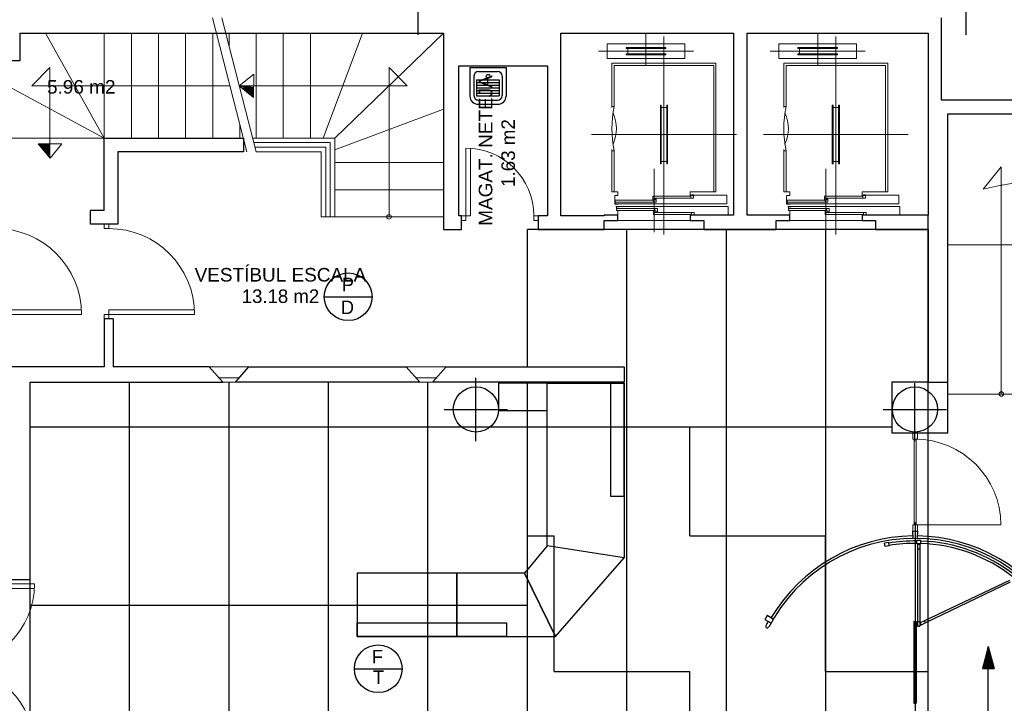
# Model space of a CAD drawing. Header units: metres. Extents: x -1 to 438, y -53 to 52.
# Tile 7 of 27: x 411 to 422, y 21 to 28. Entities that reach past the tile are written whole.
import ezdxf

# ---------------------------------------------------------------- set-up
doc = ezdxf.new("R2010")
doc.units = ezdxf.units.M
doc.linetypes.add('CONTINUA', pattern=[0])
doc.linetypes.add('STRICHPUNKT', pattern=[25.4, 12.7, -6.35, 0, -6.35])
for name, color, linetype, lineweight in [('PA SOSTRE ACTUAL', 7, 'CONTINUA', 25), ('PB MOBLES ACTUAL', 7, 'CONTINUA', 25), ('PB MURS ACTUAL', 7, 'CONTINUA', 25), ('PB TEXT ACTUAL', 7, 'CONTINUA', 25)]:
    doc.layers.add(name, color=color, linetype=linetype, lineweight=lineweight)
doc.styles.add('ARIAL', font='arial.ttf')
doc.styles.add('Century Gothic', font='txt')

# ---------------------------------------------------------------- blocks, each defined once
blk = doc.blocks.new('OBJETO_COMPLEJO_5')
at = {"layer": 'PB MURS ACTUAL', "linetype": 'CONTINUA', "lineweight": 13, "transparency": 33554687}
for start, end in [(90, 270), (270, 90)]:
    blk.add_arc((421.946, 24.071), 0.025, start, end, dxfattribs=at)
blk = doc.blocks.new('OBJETO_COMPLEJO_6')
at = {"layer": 'PB MURS ACTUAL', "linetype": 'CONTINUA', "lineweight": 13, "transparency": 33554687}
for start, end in [(90, 270), (270, 90)]:
    blk.add_arc((415.176, 26.031), 0.025, start, end, dxfattribs=at)

msp = doc.modelspace()

# ---------------------------------------------------------------- hatches: boundary and pattern name
at = {"layer": 'PA SOSTRE ACTUAL', "linetype": 'CONTINUA', "lineweight": 25, "transparency": 33554687}
h = msp.add_hatch(dxfattribs=at)
h.set_pattern_fill('TRAMA', color=22, scale=1.5, style=0, pattern_type=2)
h.set_pattern_definition([(0, (3, 3), (1.5, 1.5), [1.5, -1.5]), (90, (3, 3), (-1.5, 1.5), [1.5, -1.5])])
h.paths.add_polyline_path([(416.706, 23.705), (416.706, 17.801), (421.136, 17.801), (421.136, 23.705)], flags=0)

# ---------------------------------------------------------------- linework, layer by layer
at = {"layer": 'PA SOSTRE ACTUAL', "color": 22, "linetype": 'CONTINUA', "lineweight": 25, "transparency": 33554687}
for p, q in [((421.136, 14.709), (421.136, 26.048)), ((421.136, 25.891), (416.706, 25.891)), ((416.706, 24.371), (416.706, 25.891)), ((417.806, 14.551), (417.806, 25.891)), ((418.906, 14.551), (418.906, 25.891)), ((420.006, 14.551), (420.006, 25.891)), ((411.206, 13.201), (411.206, 24.201)), ((412.306, 13.201), (412.306, 24.201)), ((413.406, 13.201), (413.406, 24.201)), ((414.506, 13.201), (414.506, 24.201)), ((415.606, 13.201), (415.606, 24.201)), ((416.706, 13.201), (416.706, 24.201)), ((420.736, 23.705), (411.206, 23.705)), ((416.706, 21.734), (411.206, 21.734))]:
    msp.add_line(p, q, dxfattribs=at)
at = {"layer": 'PB MOBLES ACTUAL', "linetype": 'CONTINUA', "transparency": 33554687}
for points in [[(416.925, 24.191), (416.385, 24.191), (416.385, 23.891), (416.925, 23.891), (416.925, 24.191)], [(417.775, 24.191), (417.775, 22.261), (416.925, 22.391), (416.925, 24.191), (417.775, 24.191)], [(417.775, 24.191), (417.625, 24.191), (417.625, 22.941), (417.775, 22.941), (417.775, 24.191)], [(416.925, 22.391), (416.675, 22.091), (417.015, 21.391), (417.775, 22.261), (416.925, 22.391)], [(414.825, 21.391), (415.925, 21.391), (415.925, 22.091), (414.825, 22.091), (414.825, 21.391)], [(415.925, 21.391), (417.015, 21.391), (416.675, 22.091), (415.925, 22.091), (415.925, 21.391)], [(414.825, 21.391), (414.825, 21.541), (416.475, 21.541), (416.475, 21.391), (414.825, 21.391)]]:
    msp.add_lwpolyline(points, close=True, dxfattribs=at)
at = {"layer": 'PB MURS ACTUAL', "color": 180, "linetype": 'CONTINUA', "transparency": 33554687}
for p, q in [((415.496, 28.043), (415.496, 28.733)), ((421.556, 28.043), (421.556, 28.733)), ((416.136, 23.551), (416.136, 24.251)), ((420.991, 23.551), (420.991, 24.19)), ((415.786, 23.901), (416.486, 23.901)), ((420.641, 23.901), (421.341, 23.901))]:
    msp.add_line(p, q, dxfattribs=at)
at = {"layer": 'PB MURS ACTUAL', "linetype": 'CONTINUA', "lineweight": 13, "transparency": 33554687}
for p, q in [((413.604, 26.751), (413.222, 28.23)), ((413.708, 26.751), (413.325, 28.23)), ((412.026, 26.901), (411.377, 28.061)), ((412.026, 26.901), (412.026, 28.061)), ((412.326, 26.901), (412.326, 28.061)), ((412.626, 26.901), (412.626, 28.061)), ((412.926, 26.901), (412.926, 28.061)), ((413.226, 26.901), (413.226, 28.061)), ((413.406, 28.061), (413.406, 27.915)), ((413.706, 28.061), (413.706, 26.901)), ((414.006, 28.061), (414.006, 26.901)), ((414.306, 28.061), (414.306, 26.901)), ((414.446, 26.901), (414.881, 28.061)), ((414.576, 26.901), (415.776, 28.061)), ((418.016, 27.713), (418.016, 28.061)), ((418.216, 25.835), (418.216, 28.026)), ((419.916, 27.713), (419.916, 28.061)), ((420.116, 25.835), (420.116, 28.026)), ((417.586, 27.783), (417.586, 27.943)), ((417.796, 27.903), (418.236, 27.903)), ((417.796, 27.893), (417.796, 27.903)), ((417.796, 27.893), (418.236, 27.893)), ((417.816, 27.833), (417.816, 27.893)), ((418.216, 27.833), (418.216, 27.893)), ((418.236, 27.893), (418.236, 27.903)), ((418.446, 27.783), (418.446, 27.943)), ((419.486, 27.783), (419.486, 27.943)), ((419.696, 27.893), (419.696, 27.903)), ((419.696, 27.903), (420.136, 27.903)), ((419.696, 27.893), (420.136, 27.893)), ((419.716, 27.833), (419.716, 27.893)), ((420.116, 27.833), (420.116, 27.893)), ((420.136, 27.893), (420.136, 27.903)), ((420.346, 27.783), (420.346, 27.943)), ((417.491, 27.863), (418.541, 27.863)), ((417.796, 27.823), (417.796, 27.833)), ((417.796, 27.833), (418.236, 27.833)), ((417.796, 27.823), (418.236, 27.823)), ((418.236, 27.823), (418.236, 27.833)), ((419.391, 27.863), (420.441, 27.863)), ((419.696, 27.833), (420.136, 27.833)), ((419.696, 27.823), (419.696, 27.833)), ((419.696, 27.823), (420.136, 27.823)), ((420.136, 27.823), (420.136, 27.833)), ((411.226, 27.481), (411.426, 27.681)), ((411.426, 26.679), (411.426, 27.681)), ((415.176, 26.031), (415.176, 27.681)), ((415.176, 27.681), (415.376, 27.481)), ((412.026, 26.901), (410.826, 27.548)), ((413.519, 27.481), (413.68, 27.61)), ((413.68, 27.61), (413.678, 27.35)), ((413.416, 27.481), (411.226, 27.481)), ((413.519, 27.481), (415.376, 27.481)), ((413.519, 27.481), (413.678, 27.35)), ((414.576, 26.771), (415.776, 27.221)), ((418.176, 27.266), (418.186, 27.266)), ((418.176, 26.616), (418.176, 27.266)), ((418.186, 26.616), (418.186, 27.266)), ((418.186, 27.241), (418.246, 27.241)), ((418.246, 27.266), (418.256, 27.266)), ((418.246, 26.616), (418.246, 27.266)), ((418.256, 26.616), (418.256, 27.266)), ((420.076, 26.616), (420.076, 27.266)), ((420.076, 27.266), (420.086, 27.266)), ((420.086, 26.616), (420.086, 27.266)), ((420.086, 27.241), (420.146, 27.241)), ((420.146, 26.616), (420.146, 27.266)), ((420.146, 27.266), (420.156, 27.266)), ((420.156, 26.616), (420.156, 27.266)), ((413.526, 26.901), (413.526, 27.052)), ((412.026, 26.901), (410.826, 26.901)), ((414.576, 26.901), (413.669, 26.901)), ((414.576, 26.031), (414.576, 26.901)), ((417.416, 26.941), (419.016, 26.941)), ((419.316, 26.941), (420.916, 26.941)), ((411.556, 26.839), (411.297, 26.837)), ((411.428, 26.678), (411.297, 26.837)), ((411.428, 26.678), (411.556, 26.839)), ((414.526, 26.851), (413.682, 26.851)), ((414.476, 26.801), (413.695, 26.801)), ((414.476, 26.031), (414.476, 26.801)), ((414.526, 26.031), (414.526, 26.851)), ((416.026, 25.991), (416.026, 26.791)), ((416.076, 26.041), (416.076, 26.789)), ((414.426, 26.751), (413.708, 26.751)), ((414.426, 26.031), (414.426, 26.751)), ((415.776, 26.631), (414.576, 26.631)), ((418.176, 26.616), (418.186, 26.616)), ((418.186, 26.641), (418.246, 26.641)), ((418.246, 26.616), (418.256, 26.616)), ((420.076, 26.616), (420.086, 26.616)), ((420.086, 26.641), (420.146, 26.641)), ((420.146, 26.616), (420.156, 26.616)), ((421.746, 26.338), (421.946, 26.583)), ((421.946, 24.071), (421.946, 26.583)), ((418.106, 25.862), (418.106, 26.56)), ((420.006, 25.862), (420.006, 26.56)), ((415.776, 26.331), (414.576, 26.331)), ((417.641, 26.306), (417.706, 26.306)), ((418.766, 26.306), (418.791, 26.306)), ((419.541, 26.306), (419.606, 26.306)), ((420.666, 26.306), (420.691, 26.306)), ((414.576, 26.031), (414.426, 26.031)), ((415.776, 26.031), (414.576, 26.031)), ((415.976, 26.041), (416.076, 26.041)), ((416.776, 26.041), (416.826, 26.041)), ((416.776, 25.991), (416.776, 26.041)), ((412.026, 25.951), (412.026, 25.901)), ((412.076, 25.951), (412.076, 25.901)), ((415.976, 25.991), (416.026, 25.991)), ((416.776, 25.991), (416.826, 25.991)), ((412.076, 25.901), (412.026, 25.901)), ((421.356, 25.721), (422.486, 25.721)), ((411.776, 24.951), (410.776, 24.951)), ((411.775, 25.001), (410.826, 25.001)), ((413.026, 24.951), (412.025, 24.951)), ((412.025, 24.951), (412.025, 24.901)), ((413.025, 25.001), (412.076, 25.001)), ((412.076, 25.001), (412.076, 24.901)), ((413.186, 24.371), (413.626, 24.371)), ((415.366, 24.371), (415.806, 24.371)), ((413.292, 24.251), (413.521, 24.251)), ((413.336, 24.201), (413.476, 24.201)), ((415.472, 24.251), (415.701, 24.251)), ((415.516, 24.201), (415.656, 24.201)), ((421.356, 24.071), (422.536, 24.071)), ((420.968, 23.574), (421.018, 23.574)), ((420.983, 23.574), (420.983, 22.624)), ((421.003, 23.574), (421.003, 22.624)), ((420.968, 22.624), (421.018, 22.624)), ((420.968, 22.624), (420.968, 22.551)), ((420.992, 22.624), (421.942, 22.624)), ((421.018, 22.551), (421.018, 22.624)), ((411.256, 21.971), (410.276, 21.971)), ((411.255, 21.921), (410.346, 21.921))]:
    msp.add_line(p, q, dxfattribs=at)
at = {"layer": 'PB MURS ACTUAL', "transparency": 33554687}
for p, q in [((421.286, 27.321), (421.286, 28.23)), ((411.096, 27.761), (411.096, 28.061)), ((411.096, 28.061), (415.776, 28.061)), ((415.776, 28.061), (415.776, 25.891)), ((417.076, 26.041), (417.076, 28.061)), ((417.076, 28.061), (418.986, 28.061)), ((418.986, 28.061), (418.986, 26.051)), ((419.136, 26.051), (419.136, 28.061)), ((419.136, 28.061), (421.136, 28.061)), ((421.136, 28.061), (421.136, 26.051)), ((410.826, 27.761), (411.096, 27.761)), ((415.946, 26.041), (415.946, 27.701)), ((415.946, 27.701), (416.926, 27.701)), ((416.926, 27.701), (416.926, 26.041)), ((426.658, 27.321), (421.286, 27.321)), ((421.356, 24.204), (421.356, 27.171)), ((421.356, 27.171), (426.626, 27.171)), ((412.026, 26.101), (412.026, 26.901)), ((412.026, 26.901), (413.566, 26.901)), ((413.566, 26.901), (413.566, 26.751)), ((413.566, 26.751), (412.176, 26.751)), ((412.176, 26.751), (412.176, 25.951)), ((411.876, 25.951), (411.876, 26.101)), ((412.026, 26.101), (411.876, 26.101)), ((415.976, 26.041), (415.946, 26.041)), ((415.976, 25.891), (415.976, 26.041)), ((416.926, 26.041), (416.826, 26.041)), ((416.826, 26.041), (416.826, 25.891)), ((417.556, 26.041), (417.076, 26.041)), ((417.706, 26.051), (417.556, 26.051)), ((417.556, 26.051), (417.556, 26.041)), ((417.706, 25.991), (417.706, 26.051)), ((418.986, 26.051), (418.506, 26.051)), ((418.506, 26.051), (418.506, 25.991)), ((419.606, 26.051), (419.136, 26.051)), ((419.606, 25.991), (419.606, 26.051)), ((421.136, 26.051), (420.406, 26.051)), ((420.406, 26.051), (420.406, 25.991)), ((412.176, 25.951), (411.876, 25.951)), ((417.556, 25.891), (417.556, 25.991)), ((417.556, 25.991), (417.706, 25.991)), ((418.506, 25.991), (418.656, 25.991)), ((418.656, 25.991), (418.656, 25.891)), ((419.456, 25.891), (419.456, 25.991)), ((419.456, 25.991), (419.606, 25.991)), ((420.406, 25.991), (420.556, 25.991)), ((420.556, 25.991), (420.556, 25.891)), ((415.776, 25.891), (415.976, 25.891)), ((416.826, 25.891), (417.556, 25.891)), ((418.656, 25.891), (419.456, 25.891)), ((420.556, 25.891), (421.136, 25.891)), ((421.136, 25.891), (421.136, 24.204)), ((412.126, 24.901), (412.026, 24.901)), ((412.026, 24.901), (412.026, 24.371)), ((412.126, 24.901), (412.126, 24.371)), ((412.026, 24.371), (410.826, 24.371)), ((413.186, 24.371), (412.126, 24.371)), ((413.336, 24.201), (413.186, 24.371)), ((413.476, 24.201), (413.626, 24.371)), ((413.626, 24.371), (415.366, 24.371)), ((415.366, 24.371), (415.516, 24.201)), ((415.656, 24.201), (415.806, 24.371)), ((415.806, 24.371), (417.776, 24.371)), ((417.776, 24.371), (417.776, 24.201)), ((411.206, 22.021), (411.206, 24.201)), ((411.206, 24.201), (413.336, 24.201)), ((415.516, 24.201), (413.476, 24.201)), ((417.776, 24.201), (415.656, 24.201)), ((421.136, 24.204), (421.356, 24.204)), ((406.086, 22.021), (411.206, 22.021))]:
    msp.add_line(p, q, dxfattribs=at)
at = {"layer": 'PB MURS ACTUAL', "lineweight": 13, "transparency": 33554687}
for p, q in [((417.586, 27.943), (418.446, 27.943)), ((419.486, 27.943), (420.346, 27.943)), ((417.586, 27.783), (418.446, 27.783)), ((419.486, 27.783), (420.346, 27.783)), ((418.791, 27.731), (417.641, 27.731)), ((417.641, 27.731), (417.641, 27.239)), ((418.766, 27.706), (417.666, 27.706)), ((417.666, 27.706), (417.666, 27.251)), ((418.766, 27.706), (418.766, 26.306)), ((418.791, 26.541), (418.791, 27.731)), ((418.791, 27.706), (418.791, 26.306)), ((419.541, 27.731), (419.541, 27.239)), ((420.691, 27.731), (419.541, 27.731)), ((419.566, 27.706), (419.566, 27.251)), ((420.666, 27.706), (419.566, 27.706)), ((420.666, 27.706), (420.666, 26.306)), ((420.691, 26.541), (420.691, 27.731)), ((420.691, 27.706), (420.691, 26.306)), ((418.766, 26.566), (418.766, 27.566)), ((420.666, 26.566), (420.666, 27.566)), ((417.666, 27.251), (417.641, 27.251)), ((419.566, 27.251), (419.541, 27.251)), ((417.641, 26.775), (417.641, 26.306)), ((417.666, 26.761), (417.641, 26.761)), ((417.666, 26.761), (417.666, 26.306)), ((419.541, 26.775), (419.541, 26.306)), ((419.566, 26.761), (419.541, 26.761)), ((419.566, 26.761), (419.566, 26.306)), ((418.911, 26.27), (418.506, 26.27)), ((418.911, 26.27), (418.911, 26.176)), ((420.811, 26.27), (420.406, 26.27)), ((420.811, 26.27), (420.811, 26.176)), ((417.671, 26.176), (418.911, 26.176)), ((418.099, 26.192), (417.677, 26.192)), ((418.513, 26.237), (418.091, 26.237)), ((419.571, 26.176), (420.811, 26.176)), ((419.999, 26.192), (419.577, 26.192)), ((420.413, 26.237), (419.991, 26.237)), ((418.113, 26.124), (417.691, 26.124)), ((417.706, 26.051), (417.706, 26.102)), ((418.521, 26.079), (418.099, 26.079)), ((420.013, 26.124), (419.591, 26.124)), ((419.606, 26.051), (419.606, 26.102)), ((420.421, 26.079), (419.999, 26.079)), ((417.706, 25.991), (418.506, 25.991)), ((419.606, 25.991), (420.406, 25.991))]:
    msp.add_line(p, q, dxfattribs=at)
at = {"layer": 'PB MURS ACTUAL', "color": 180, "transparency": 33554687}
for p, q in [((416.069, 27.683), (416.47, 27.683)), ((416.069, 27.683), (416.069, 27.366)), ((416.47, 27.683), (416.47, 27.366)), ((416.115, 27.588), (416.115, 27.371)), ((416.143, 27.547), (416.143, 27.367)), ((416.143, 27.547), (416.394, 27.547)), ((416.165, 27.638), (416.375, 27.638)), ((416.394, 27.547), (416.394, 27.367)), ((416.425, 27.588), (416.425, 27.371)), ((416.143, 27.517), (416.394, 27.517)), ((416.143, 27.487), (416.394, 27.487)), ((416.143, 27.457), (416.394, 27.457)), ((416.143, 27.427), (416.394, 27.427)), ((416.143, 27.397), (416.394, 27.397)), ((416.143, 27.367), (416.394, 27.367)), ((416.16, 27.276), (416.38, 27.276)), ((416.165, 27.321), (416.375, 27.321)), ((421.136, 24.204), (420.736, 24.204)), ((420.736, 24.204), (420.736, 23.644)), ((421.356, 23.644), (421.356, 24.204)), ((420.736, 23.644), (421.356, 23.644)), ((420.965, 22.553), (420.966, 22.476)), ((421.018, 22.553), (421.017, 22.476)), ((420.701, 22.429), (420.656, 22.421)), ((420.707, 22.392), (420.701, 22.429)), ((421.01, 22.415), (421.011, 22.453)), ((421.056, 22.452), (421.011, 22.453)), ((421.055, 22.414), (421.056, 22.452)), ((420.663, 22.384), (420.656, 22.421)), ((420.707, 22.392), (420.663, 22.384)), ((421.055, 22.414), (421.01, 22.415)), ((421.019, 22.411), (421.019, 22.358)), ((421.019, 22.411), (421.046, 22.411)), ((421.019, 22.358), (421.046, 22.358)), ((421.021, 22.358), (421.021, 21.556)), ((421.044, 22.358), (421.044, 21.556)), ((421.046, 22.411), (421.046, 22.358)), ((422.035, 22.01), (421.097, 21.562)), ((422.045, 21.99), (421.107, 21.542)), ((419.331, 21.579), (419.399, 21.541)), ((419.358, 21.625), (419.424, 21.585)), ((421.096, 21.565), (421.048, 21.542)), ((421.096, 21.565), (421.108, 21.54)), ((419.348, 21.49), (419.353, 21.487)), ((420.978, 21.556), (420.978, 21.503)), ((420.978, 21.556), (421.005, 21.556)), ((420.978, 21.503), (421.005, 21.503)), ((420.98, 21.503), (420.98, 20.707)), ((421.003, 21.503), (421.003, 20.707)), ((421.005, 21.556), (421.005, 21.503)), ((421.019, 21.556), (421.046, 21.556)), ((421.019, 21.556), (421.019, 21.503)), ((421.019, 21.503), (421.046, 21.503)), ((421.046, 21.556), (421.046, 21.503)), ((421.048, 21.542), (421.06, 21.517)), ((421.108, 21.54), (421.06, 21.517)), ((421.802, 21.281), (421.737, 21.036)), ((421.743, 21.041), (421.797, 21.243)), ((421.797, 21.243), (421.797, 21.041)), ((421.802, 21.036), (421.802, 21.281)), ((421.802, 21.281), (421.868, 21.036)), ((421.802, 20.021), (421.802, 21.281)), ((421.808, 21.243), (421.808, 21.041)), ((421.861, 21.041), (421.808, 21.243)), ((421.75, 21.047), (421.792, 21.204)), ((421.757, 21.052), (421.787, 21.166)), ((421.763, 21.057), (421.782, 21.127)), ((421.782, 21.127), (421.782, 21.057)), ((421.787, 21.166), (421.787, 21.052)), ((421.792, 21.204), (421.792, 21.047)), ((421.813, 21.204), (421.813, 21.047)), ((421.855, 21.047), (421.813, 21.204)), ((421.818, 21.166), (421.818, 21.052)), ((421.848, 21.052), (421.818, 21.166)), ((421.823, 21.127), (421.823, 21.057)), ((421.842, 21.057), (421.823, 21.127)), ((421.737, 21.036), (421.868, 21.036)), ((421.797, 21.041), (421.743, 21.041)), ((421.792, 21.047), (421.75, 21.047)), ((421.787, 21.052), (421.757, 21.052)), ((421.782, 21.057), (421.763, 21.057)), ((421.77, 21.062), (421.777, 21.089)), ((421.777, 21.062), (421.77, 21.062)), ((421.777, 21.089), (421.777, 21.062)), ((421.808, 21.041), (421.861, 21.041)), ((421.813, 21.047), (421.855, 21.047)), ((421.818, 21.052), (421.848, 21.052)), ((421.823, 21.057), (421.842, 21.057)), ((421.828, 21.089), (421.828, 21.062)), ((421.835, 21.062), (421.828, 21.089)), ((421.828, 21.062), (421.835, 21.062)), ((420.978, 20.707), (420.978, 20.654)), ((420.978, 20.707), (421.005, 20.707)), ((421.005, 20.707), (421.005, 20.654)), ((420.978, 20.654), (421.005, 20.654))]:
    msp.add_line(p, q, dxfattribs=at)
at = {"layer": 'PB MURS ACTUAL', "color": 7, "linetype": 'CONTINUA', "lineweight": 25, "transparency": 33554687}
for p, q in [((414.46, 25.147), (414.988, 25.147)), ((414.792, 21.033), (415.32, 21.033))]:
    msp.add_line(p, q, dxfattribs=at)
at = {"layer": 'PB MURS ACTUAL', "color": 180, "linetype": 'STRICHPUNKT', "transparency": 33554687}
msp.add_line((420.992, 22.655), (420.992, 18.648), dxfattribs=at)
at = {"layer": 'PB MURS ACTUAL', "lineweight": 13, "transparency": 33554687}
for points in [[(417.666, 26.306), (417.706, 26.306), (417.706, 26.265), (417.671, 26.265), (417.671, 26.169), (417.711, 26.169)], [(418.121, 26.22), (418.091, 26.22), (418.091, 26.259), (418.513, 26.259), (418.513, 26.237), (418.543, 26.237), (418.543, 26.274), (418.523, 26.274)], [(418.766, 26.306), (418.506, 26.306), (418.506, 26.265), (418.536, 26.265)], [(419.566, 26.306), (419.606, 26.306), (419.606, 26.265), (419.571, 26.265), (419.571, 26.169), (419.611, 26.169)], [(420.021, 26.22), (419.991, 26.22), (419.991, 26.259), (420.413, 26.259), (420.413, 26.237), (420.443, 26.237), (420.443, 26.274), (420.423, 26.274)], [(420.666, 26.306), (420.406, 26.306), (420.406, 26.265), (420.436, 26.265)], [(417.707, 26.175), (417.677, 26.175), (417.677, 26.214), (418.099, 26.214), (418.099, 26.192), (418.129, 26.192), (418.129, 26.229), (418.109, 26.229)], [(417.684, 26.146), (418.924, 26.146), (418.924, 26.051)], [(417.721, 26.141), (417.691, 26.141), (417.691, 26.102), (418.113, 26.102), (418.113, 26.124), (418.143, 26.124), (418.143, 26.087), (418.123, 26.087)], [(419.607, 26.175), (419.577, 26.175), (419.577, 26.214), (419.999, 26.214), (419.999, 26.192), (420.029, 26.192), (420.029, 26.229), (420.009, 26.229)], [(419.584, 26.146), (420.824, 26.146), (420.824, 26.051)], [(419.621, 26.141), (419.591, 26.141), (419.591, 26.102), (420.013, 26.102), (420.013, 26.124), (420.043, 26.124), (420.043, 26.087), (420.023, 26.087)], [(418.129, 26.096), (418.099, 26.096), (418.099, 26.057), (418.521, 26.057), (418.521, 26.079), (418.551, 26.079), (418.551, 26.051)], [(420.029, 26.096), (419.999, 26.096), (419.999, 26.057), (420.421, 26.057), (420.421, 26.079), (420.451, 26.079), (420.451, 26.051)]]:
    msp.add_lwpolyline(points, dxfattribs=at)
at = {"layer": 'PB MURS ACTUAL', "linetype": 'CONTINUA', "lineweight": 13, "transparency": 33554687}
msp.add_lwpolyline([(421.018, 23.574), (421.018, 23.651), (420.968, 23.651), (420.968, 23.574)], dxfattribs=at)
at = {"layer": 'PB MURS ACTUAL', "color": 180, "transparency": 33554687}
msp.add_circle((416.272, 27.585), 0.0213, dxfattribs=at)
at = {"layer": 'PB MURS ACTUAL', "color": 7, "linetype": 'CONTINUA', "lineweight": 25, "transparency": 33554687}
for centre in [(414.724, 25.147), (415.056, 21.033)]:
    msp.add_circle(centre, 0.264, dxfattribs=at)
at = {"layer": 'PB MURS ACTUAL', "transparency": 33554687}
for centre in [(416.136, 23.901), (420.991, 23.901)]:
    msp.add_circle(centre, 0.25, dxfattribs=at)
at = {"layer": 'PB MURS ACTUAL', "color": 180, "transparency": 33554687}
for centre, radius, start, end in [((416.165, 27.588), 0.0501, 90, 180), ((416.375, 27.588), 0.0501, 0, 90), ((416.16, 27.366), 0.0902, 180, 270), ((416.165, 27.371), 0.0501, 180, 270), ((416.375, 27.371), 0.0501, 270, 0), ((416.38, 27.366), 0.0902, 270, 0), ((420.992, 20.651), 1.902, 89.1986, 90.8014), ((420.992, 20.651), 1.824, 27.4942, 152.5058), ((420.992, 20.651), 1.851, 90.8014, 149.1986), ((420.992, 20.651), 1.796, 89.3919, 99.2914), ((420.992, 20.651), 1.851, 30.8014, 89.1986), ((420.992, 20.651), 1.796, 52.0919, 87.9414), ((420.992, 20.651), 1.769, 89.3919, 99.2914), ((420.992, 20.651), 1.769, 52.0919, 87.9414), ((420.992, 20.651), 1.902, 149.1986, 150.8011), ((420.992, 20.651), 1.86, 150.8011, 152.5073), ((419.355, 21.503), 0.0147, 152.5073, 242.9636), ((419.36, 21.5), 0.0147, 242.9636, 332.5058)]:
    msp.add_arc(centre, radius, start, end, dxfattribs=at)
at = {"layer": 'PB MURS ACTUAL', "linetype": 'CONTINUA', "lineweight": 13, "transparency": 33554687}
for centre, radius, start, end in [((413.858, 35.603), 8.139, 267.7005, 268.7396), ((413.858, 35.603), 8.149, 267.7932, 268.7407), ((413.858, 35.603), 8.159, 267.8856, 268.7417), ((413.858, 35.603), 8.169, 267.9775, 268.7427), ((413.858, 35.603), 8.179, 268.0691, 268.7437), ((413.858, 35.603), 8.189, 268.1602, 268.7447), ((413.858, 35.603), 8.199, 268.2509, 268.7458), ((413.858, 35.603), 8.209, 268.3412, 268.7468), ((413.858, 35.603), 8.219, 268.4311, 268.7478), ((413.858, 35.603), 8.229, 268.5206, 268.7488), ((413.858, 35.603), 8.239, 268.6097, 268.7498), ((413.858, 35.603), 8.249, 268.6984, 268.7508), ((419.55, 27.017), 8.249, 181.2492, 181.3016), ((419.55, 27.017), 8.239, 181.2502, 181.3903), ((419.55, 27.017), 8.229, 181.2512, 181.4794), ((419.55, 27.017), 8.219, 181.2522, 181.5689), ((419.55, 27.017), 8.209, 181.2532, 181.6588), ((419.55, 27.017), 8.199, 181.2542, 181.7491), ((419.55, 27.017), 8.189, 181.2553, 181.8398), ((419.55, 27.017), 8.179, 181.2563, 181.9309), ((419.55, 27.017), 8.169, 181.2573, 182.0224), ((419.55, 27.017), 8.159, 181.2583, 182.1144), ((419.55, 27.017), 8.149, 181.2593, 182.2068), ((419.55, 27.017), 8.139, 181.2603, 182.2995), ((416.026, 26.041), 0.75, 0, 90), ((423.485, 18.397), 8.129, 64.6624, 102.3493), ((410.826, 24.951), 0.95, 0, 90), ((412.076, 24.951), 0.95, 0, 90), ((420.993, 22.624), 0.948, 0, 90), ((410.346, 21.971), 0.91, 270, 0), ((410.346, 20.151), 0.91, 0, 90)]:
    msp.add_arc(centre, radius, start, end, dxfattribs=at)
at = {"layer": 'PB MURS ACTUAL', "lineweight": 13, "transparency": 33554687}
for centre, radius, start, end in [((418.854, 27.006), 1.213, 168.3473, 191.6527), ((420.754, 27.006), 1.213, 168.3473, 191.6527), ((417.292, 27.006), 0.399, 334.7815, 25.2185), ((419.192, 27.006), 0.399, 334.7815, 25.2185)]:
    msp.add_arc(centre, radius, start, end, dxfattribs=at)

# ---------------------------------------------------------------- block references
at = {"layer": 'PB MURS ACTUAL', "linetype": 'CONTINUA', "lineweight": 13, "transparency": 33554687}
for name in ['OBJETO_COMPLEJO_6', 'OBJETO_COMPLEJO_5']:
    msp.add_blockref(name, (0, 0), dxfattribs=at)

# ---------------------------------------------------------------- texts
at = {"layer": 'PB MURS ACTUAL', "color": 7, "linetype": 'CONTINUA', "lineweight": 25, "transparency": 33554687, "char_height": 0.15, "style": 'Century Gothic'}
for s, insert, width, attachment_point in [('P', (414.654, 25.207), 0.1975, 7), ('D', (414.716, 25.105), 0.23, 2), ('F', (414.986, 21.092), 0.1775, 7), ('T', (414.997, 20.865), 0.165, 7)]:
    msp.add_mtext(s, dxfattribs=dict(at, insert=insert, width=width, attachment_point=attachment_point))
at = {"layer": 'PB TEXT ACTUAL', "transparency": 33554687, "char_height": 0.15, "attachment_point": 8, "style": 'ARIAL'}
for s, insert, width in [('\\W1.00;5.96 m2', (411.772, 27.391), 0.83506), ('\\W1.00;VESTÍBUL ESCALA', (413.975, 25.313), 1.97758), ('\\W0.98;13.18 m2', (413.975, 25.076), 0.95072)]:
    msp.add_mtext(s, dxfattribs=dict(at, insert=insert, width=width))
at = {"layer": 'PB TEXT ACTUAL', "transparency": 33554687, "char_height": 0.15, "attachment_point": 8, "rotation": 90, "style": 'ARIAL'}
for s, insert, width in [('\\W1.00;MAGAT. NETEJA', (416.32, 26.764), 1.7399), ('\\W0.99;1.63 m2', (416.57, 26.736), 0.83394)]:
    msp.add_mtext(s, dxfattribs=dict(at, insert=insert, width=width))

doc.saveas('drawing.dxf')
